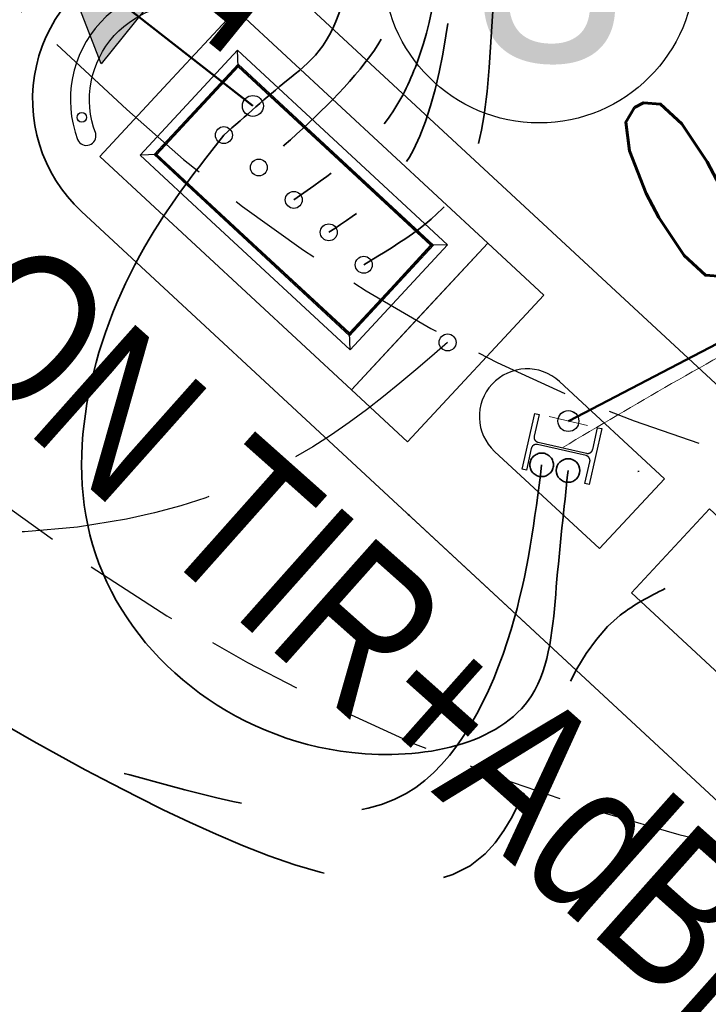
# Model space of a CAD drawing. Header units: metres. Extents: x 964 to 7125, y -212 to 9570.
# Tile 21 of 185: x 1662.36 to 1665.97, y 246.79 to 251.96. Entities that reach past the tile are written whole.
import ezdxf
from ezdxf.enums import TextEntityAlignment as Align

# ---------------------------------------------------------------- set-up
doc = ezdxf.new("R2010")
doc.units = ezdxf.units.M
for name, pattern in [('CENTER', [50.800000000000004, 31.75, -6.35, 6.35, -6.35]), ('CENTER2', [1.125, 0.75, -0.125, 0.125, -0.125]), ('CIĄGłA', [0]), ('DASHDOT', [1, 0.5, -0.25, 0, -0.25]), ('DASHED', [0.75, 0.5, -0.25]), ('DASHEDX2', [38.099999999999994, 25.4, -12.7]), ('HIDDEN', [0.375, 0.25, -0.125])]:
    doc.linetypes.add(name, pattern=pattern)
for name, color, linetype, lineweight in [('_IE', 240, 'Continuous', 9), ('_ON', 10, 'Continuous', 35), ('_Pb95', 94, 'Continuous', 35), ('_Pb98', 160, 'Continuous', 35), ('_U95', 30, 'Continuous', 35), ('_VRS', 210, 'Continuous', 35), ('AGP1_HATCH', 7, 'Continuous', 5), ('AGP1_koncepcja', 6, 'Continuous', 50), ('AGP1_OPISY', 7, 'Continuous', 13), ('AX1', 4, 'DASHDOT', 15), ('BK_Beton', 2, 'Continuous', 15), ('IS-KD-brudna', 96, 'Continuous', 50), ('IS-KD-brudna-studnie', 96, 'Continuous', 30), ('IS-KD-czysta', 92, 'Continuous', 50), ('IS-KD-czysta-studnie', 94, 'Continuous', 30), ('IS-KD-opis', 96, 'Continuous', 30), ('opisy', 1, 'Continuous', 20), ('WIATA KONSTRUKCJA', 230, 'Continuous', 20)]:
    doc.layers.add(name, color=color, linetype=linetype, lineweight=lineweight)
doc.layers.add('IS-viewport', color=254, linetype='Continuous', lineweight=0, plot=False)
for name, color, linetype in [('T_wiata', 251, 'Continuous'), ('ZP_strefy oddziaływania', 8, 'HIDDEN'), ('zz-odwodnienie', 5, 'Continuous')]:
    doc.layers.add(name, color=color, linetype=linetype)
doc.styles.add('ARIAL', font='arial.ttf')
doc.styles.add('IS-0.6', font='simplex.shx', dxfattribs={"width": 0.6})
doc.styles.get("Standard").update_dxf_attribs({"font": 'arial.ttf'})

# ---------------------------------------------------------------- blocks, each defined once
blk = doc.blocks.new('d_rzędna')
at = {"layer": 'zz-odwodnienie'}
blk.add_hatch(color=0, dxfattribs=at).paths.add_polyline_path([(0, 0), (0.3686594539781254, 0.6385369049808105), (-0.3686594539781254, 0.6385369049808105)])
at = {"layer": 'zz-odwodnienie', "color": 0}
for p, q in [((-0.3686594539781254, 0.6385369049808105), (0, 0)), ((0.3686594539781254, 0.6385369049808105), (-0.3686594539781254, 0.6385369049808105)), ((-0.3686594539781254, 0.6385369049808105), (0, 0)), ((0.3686594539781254, 0.6385369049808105), (-0.3686594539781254, 0.6385369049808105)), ((0, 0), (0.3686594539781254, 0.6385369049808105)), ((0, 0), (0.3686594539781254, 0.6385369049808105))]:
    blk.add_line(p, q, dxfattribs=at)
blk = doc.blocks.new('*U129')
at = {"color": 0, "linetype": 'Continuous', "lineweight": -2}
blk.add_lwpolyline([(-1.025632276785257, -0.1951369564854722), (0.748846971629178, 0.7274807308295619), (-0.253719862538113, 0.4879817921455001)], dxfattribs=at)
at = {"layer": 'IS-viewport'}
blk.add_line((-0.8872396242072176, -0.461308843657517), (0.8872396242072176, 0.461308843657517), dxfattribs=at)
at = {"color": 0, "linetype": 'Continuous', "lineweight": -2, "style": 'IS-0.6', "width": 0.6}
blk.add_attdef('OPIS-P', (1.192466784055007, 0.9581351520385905), '', height=0.9999999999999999, rotation=27.47159704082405, dxfattribs=at)
blk.add_attdef('OPIS-POD', text='', height=0.9999999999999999, rotation=27.47159704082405, dxfattribs=at).set_placement((0.1383926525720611, -0.2661718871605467), align=Align.TOP_CENTER)
blk.add_attdef('OPIS-L', text='', height=0.9999999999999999, rotation=27.47159704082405, dxfattribs=at).set_placement((-1.469252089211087, -0.4257913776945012), align=Align.RIGHT)

msp = doc.modelspace()

# ---------------------------------------------------------------- hatches: boundary and pattern name
at = {"layer": 'AGP1_HATCH', "transparency": 33554625}
h = msp.add_hatch(dxfattribs=at)
h.set_pattern_fill('GRASS', color=8, scale=0.02)
h.set_pattern_definition([(90, (-261.6057629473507, 0), (-0.3592102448, 0.3592102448), [0.09525, -0.6231704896]), (45, (-261.6057629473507, 0), (-0.3592102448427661, 0.3592102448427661), [0.09525, -0.41275]), (135, (-261.6057629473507, 0), (-0.3592102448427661, -0.3592102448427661), [0.09525, -0.41275])])
edge = h.paths.add_edge_path()
edge.add_line((1656.421609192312, 281.1750997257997), (1656.12732490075, 280.1037389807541))
edge.add_arc((1693.613011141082, 442.3996465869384), 166.5687194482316, 256.9943948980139, 258.1500133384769)
edge.add_line((1659.408129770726, 279.380738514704), (1659.687923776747, 279.3204852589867))
edge.add_line((1659.687923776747, 279.3204852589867), (1659.805812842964, 279.8679188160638))
edge.add_line((1659.805812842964, 279.8679188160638), (1661.428610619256, 279.5184515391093))
edge.add_line((1661.428610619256, 279.5184515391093), (1661.310721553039, 278.9710179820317))
edge.add_line((1661.310721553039, 278.9710179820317), (1671.858992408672, 276.6994623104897))
edge.add_line((1671.858992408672, 276.6994623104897), (1672.890124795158, 277.4314030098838))
edge.add_line((1672.890124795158, 277.4314030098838), (1656.421609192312, 281.1750997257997))
edge = h.paths.add_edge_path()
edge.add_line((1672.890124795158, 277.4314030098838), (1671.858992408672, 276.6994623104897))
edge.add_line((1671.858992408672, 276.6994623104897), (1700.067020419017, 270.6249021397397))
edge.add_arc((1697.571881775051, 261.9819229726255), 8.995932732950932, -9.899978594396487, 73.89711847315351, ccw=False)
edge.add_line((1706.433859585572, 260.4352636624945), (1699.674548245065, 230.8202579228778))
edge.add_line((1699.674548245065, 230.8202579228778), (1699.038714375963, 230.9653696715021))
edge.add_line((1699.038714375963, 230.9653696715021), (1697.659528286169, 224.9226379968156))
edge.add_line((1697.659528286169, 224.9226379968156), (1693.427565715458, 225.8885363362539))
edge.add_line((1693.427565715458, 225.8885363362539), (1694.802276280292, 231.9116583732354))
edge.add_line((1694.802276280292, 231.9116583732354), (1691.417076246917, 230.9890328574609))
edge.add_line((1691.417076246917, 230.9890328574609), (1687.619809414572, 231.8557167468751))
edge.add_line((1687.619809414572, 231.8557167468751), (1687.208875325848, 230.0552605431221))
edge.add_line((1687.208875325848, 230.0552605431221), (1682.488514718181, 231.1293036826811))
edge.add_line((1682.488514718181, 231.1293036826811), (1682.900170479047, 232.9329218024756))
edge.add_line((1682.900170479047, 232.9329218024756), (1676.827230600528, 234.319002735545))
edge.add_line((1676.827230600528, 234.319002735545), (1675.092447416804, 235.4907377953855))
edge.add_arc((1674.59275734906, 234.8031445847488), 0.8499850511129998, 53.99321822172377, 167.1431079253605)
edge.add_line((1673.764082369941, 234.992280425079), (1672.473484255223, 229.3376865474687))
edge.add_line((1672.473484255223, 229.3376865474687), (1668.330036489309, 230.2833823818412))
edge.add_line((1668.330036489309, 230.2833823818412), (1668.697188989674, 231.8920150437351))
edge.add_line((1668.697188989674, 231.8920150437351), (1649.540477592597, 236.2643211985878))
edge.add_line((1649.540477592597, 236.2643211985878), (1649.540154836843, 236.2643948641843))
edge.add_line((1649.540154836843, 236.2643948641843), (1649.974062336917, 238.1655061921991))
edge.add_line((1649.974062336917, 238.1655061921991), (1646.074028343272, 239.0556455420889))
edge.add_line((1646.074028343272, 239.0556455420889), (1646.786081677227, 242.1754179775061))
edge.add_line((1646.786081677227, 242.1754179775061), (1651.996839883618, 262.8037986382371))
edge.add_arc((1649.233634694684, 263.5017936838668), 2.849999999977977, 345.8234528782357, 357.692915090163)
edge.add_line((1652.081324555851, 263.3870659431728), (1652.175551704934, 265.7259047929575))
edge.add_line((1652.175551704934, 265.7259047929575), (1643.651609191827, 234.6850997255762))
edge.add_line((1643.651609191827, 234.6850997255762), (1698.061609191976, 222.3150997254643))
edge.add_line((1698.061609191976, 222.3150997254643), (1709.121609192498, 269.1950997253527))
edge.add_line((1709.121609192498, 269.1950997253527), (1672.890124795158, 277.4314030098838))

# ---------------------------------------------------------------- linework, layer by layer
at = {"color": 8, "extrusion": (2.193408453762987e-08, -1.127114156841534e-08, 0.9999999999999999)}
for p, q in [((1663.506631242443, 251.7998610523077, 3.670683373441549e-08), (1662.995321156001, 251.2484392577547, 4.170679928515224e-08)), ((1664.60800828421, 250.7786007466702, 1.038367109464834e-09), (1663.506631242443, 251.7998610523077, 3.670683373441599e-08)), ((1663.509985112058, 251.7110026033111, 3.563173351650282e-08), (1663.506631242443, 251.7998610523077, 3.670683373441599e-08)), ((1663.509404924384, 251.7263742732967, 3.581771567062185e-08), (1663.068807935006, 251.2512129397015, 4.01261966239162e-08)), ((1663.509751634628, 251.7171884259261, 3.570657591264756e-08), (1663.077993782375, 251.2515596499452, 3.99286212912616e-08)), ((1663.084179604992, 251.2517931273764, 3.979557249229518e-08), (1663.509985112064, 251.7110026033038, 3.563173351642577e-08)), ((1664.534521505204, 250.7758270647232, 2.618969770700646e-09), (1663.509404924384, 251.7263742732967, 3.58177156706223e-08)), ((1664.52533565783, 250.7754803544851, 2.81654510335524e-09), (1663.509751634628, 251.7171884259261, 3.570657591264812e-08)), ((1664.519149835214, 250.7752468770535, 2.949593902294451e-09), (1663.509985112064, 251.7110026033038, 3.563173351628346e-08)), ((1663.084179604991, 251.2517931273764, 3.979557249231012e-08), (1662.995321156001, 251.2484392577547, 4.170679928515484e-08)), ((1663.36802988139, 250.9028422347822, 2.963650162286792e-08), (1662.995321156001, 251.2484392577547, 4.170679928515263e-08)), ((1664.093924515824, 250.3006657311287, 6.927450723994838e-09), (1663.068807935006, 251.2512129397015, 4.012619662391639e-08)), ((1664.093577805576, 250.3098515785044, 7.038590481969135e-09), (1663.077993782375, 251.2515596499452, 3.99286212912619e-08)), ((1663.084179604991, 251.2517931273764, 3.979557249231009e-08), (1663.588761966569, 250.7839152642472, 2.345450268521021e-08)), ((1664.096698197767, 250.2271789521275, 6.038332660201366e-09), (1663.36802988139, 250.9028422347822, 2.963650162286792e-08)), ((1664.093344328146, 250.3160374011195, 7.113432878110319e-09), (1663.588761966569, 250.7839152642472, 2.345450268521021e-08)), ((1664.52533565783, 250.7754803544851, 2.816545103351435e-09), (1664.093577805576, 250.3098515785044, 7.038590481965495e-09)), ((1664.534521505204, 250.7758270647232, 2.618969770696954e-09), (1664.093924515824, 250.3006657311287, 6.927450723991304e-09)), ((1664.60800828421, 250.7786007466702, 1.038367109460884e-09), (1664.096698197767, 250.2271789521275, 6.038332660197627e-09)), ((1664.519149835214, 250.7752468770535, 2.949593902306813e-09), (1664.306247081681, 250.5456421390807, 5.031513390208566e-09)), ((1664.60800828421, 250.7786007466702, 1.038367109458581e-09), (1664.519149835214, 250.7752468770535, 2.949593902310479e-09)), ((1664.093344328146, 250.3160374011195, 7.113432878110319e-09), (1664.306247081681, 250.5456421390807, 5.031513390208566e-09)), ((1664.096698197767, 250.2271789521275, 6.0383326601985e-09), (1664.093344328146, 250.3160374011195, 7.113432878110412e-09))]:
    msp.add_line(p, q, dxfattribs=at)
at = {"color": 8, "extrusion": (2.193408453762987e-08, -1.127114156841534e-08, 0.9999999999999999), "elevation": 3.368613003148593e-05}
for points in [[(1663.141718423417, 251.6254602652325), (1663.498683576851, 252.0104289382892), (1664.818576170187, 250.7865484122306), (1664.461611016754, 250.4015797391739)], [(1663.141718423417, 251.6254602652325), (1662.784753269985, 251.2404915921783), (1664.104645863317, 250.0166110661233), (1664.461611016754, 250.4015797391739)]]:
    msp.add_lwpolyline(points, dxfattribs=at)
at = {"color": 8, "extrusion": (2.193408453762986e-08, -1.127114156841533e-08, 0.9999999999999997), "elevation": 3.368613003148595e-05}
msp.add_lwpolyline([(1664.818576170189, 250.7865484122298), (1664.104645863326, 250.0166110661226), (1664.397955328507, 249.7446376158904), (1665.111885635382, 250.5145749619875), (1664.818576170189, 250.7865484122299)], dxfattribs=at)
at = {"color": 8, "extrusion": (2.193408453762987e-08, -1.127114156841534e-08, 0.9999999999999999)}
for centre in [(1663.435027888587, 251.3534868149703, 3.368613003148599e-05), (1663.618346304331, 251.1835034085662, 3.368613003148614e-05), (1663.801664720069, 251.0135200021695, 3.368613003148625e-05), (1663.984983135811, 250.8435365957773, 3.368613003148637e-05), (1664.168301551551, 250.6735531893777, 3.368613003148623e-05)]:
    msp.add_circle(centre, 0.04444999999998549, dxfattribs=at)
at = {"color": 8, "extrusion": (2.193408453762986e-08, -1.127114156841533e-08, 0.9999999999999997)}
msp.add_circle((1664.608265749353, 250.26559301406, 3.368613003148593e-05), 0.04444999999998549, dxfattribs=at)
at = {"color": 8, "lineweight": 25}
msp.add_circle((1665.241330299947, 249.8533883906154), 0.05500000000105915, dxfattribs=at)
at = {"layer": '_IE', "color": 8}
for points in [[(1647.482579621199, 247.4740591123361), (1659.770661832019, 252.0491178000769), (1666.638751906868, 252.862462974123), (1678.156671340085, 252.6857835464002)], [(1648.115397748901, 240.5816660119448), (1648.732326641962, 243.4238820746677), (1662.081287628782, 252.237999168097), (1664.448506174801, 252.5714102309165), (1678.138012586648, 252.6040333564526)], [(1665.209342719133, 249.7132384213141), (1666.36380209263, 250.3671883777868), (1674.720968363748, 252.2144672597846), (1678.127333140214, 252.5572431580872)]]:
    msp.add_spline(points, degree=3, dxfattribs=at)
at = {"layer": '_ON', "color": 8, "linetype": 'CENTER2'}
msp.add_open_spline([(1661.358849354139, 262.953268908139, 8.674231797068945e-07), (1661.784347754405, 262.8203894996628, 4.806938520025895e-07), (1662.805703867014, 262.5014289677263, -4.476019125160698e-07), (1664.035621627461, 261.7862099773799, 8.450741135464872e-07), (1664.600447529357, 259.0931702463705, -7.62614309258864e-07), (1667.06417460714, 255.0982513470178, 1.966185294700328e-07), (1670.569854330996, 251.6747546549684, -2.765617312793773e-08), (1669.727773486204, 248.6865064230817, 2.302478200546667e-09), (1668.923554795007, 247.4380390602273), (1668.539593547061, 247.0260175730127), (1668.421139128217, 246.8989063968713)], degree=3, knots=[0, 0, 0, 0, 1.319171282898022, 3.166506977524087, 5.396118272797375, 11.67373970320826, 16.08845470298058, 18.87874704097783, 20.04456984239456, 20.56469530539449, 20.56469530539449, 20.56469530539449, 20.56469530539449], dxfattribs=at)
at = {"layer": '_ON', "color": 8}
for points, knots in [([(1661.322644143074, 262.7601915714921, 8.674231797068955e-07), (1661.595386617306, 262.6633853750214, 5.176300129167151e-07), (1662.295749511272, 262.4148011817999, -3.805878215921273e-07), (1663.989991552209, 261.6524438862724, 1.550472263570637e-07), (1663.442965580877, 259.8301146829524, -6.612897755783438e-08), (1664.4085667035, 256.9691204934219, 1.957534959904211e-08), (1666.302226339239, 254.5546354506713, -5.918450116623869e-09), (1667.814848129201, 252.5293507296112, 1.498525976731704e-09), (1667.915742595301, 250.0155281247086), (1667.121711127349, 248.8703937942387), (1666.826398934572, 248.5264273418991), (1666.755427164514, 248.443762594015)], [0, 0, 0, 0, 1.017628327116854, 2.613121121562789, 4.641163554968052, 7.478472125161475, 10.25098203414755, 13.35204482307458, 16.0933683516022, 17.12780286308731, 17.45505395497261, 17.45505395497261, 17.45505395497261, 17.45505395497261]), ([(1661.465366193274, 262.5310356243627, 8.679114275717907e-07), (1661.809072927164, 262.3921595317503, 5.179772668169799e-07), (1662.691661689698, 262.0355459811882, -3.806026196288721e-07), (1663.799284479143, 261.1968578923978, 1.581788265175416e-07), (1663.283255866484, 260.0418045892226, -7.192145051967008e-08), (1664.220179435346, 256.9934804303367, 2.045392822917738e-08), (1665.867668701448, 254.7769813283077, -5.262258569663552e-09), (1667.608589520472, 252.5691277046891, 1.369426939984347e-09), (1667.71859189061, 250.1535782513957), (1666.938245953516, 249.0406154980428), (1666.643065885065, 248.6964718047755), (1666.572125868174, 248.613764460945)], [0, 0, 0, 0, 1.017628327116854, 2.613121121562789, 4.680725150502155, 7.723629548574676, 10.53563479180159, 13.32145408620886, 15.9689777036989, 17.00341221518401, 17.33066330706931, 17.33066330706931, 17.33066330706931, 17.33066330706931])]:
    msp.add_open_spline(points, degree=3, knots=knots, dxfattribs=at)
at = {"layer": '_ON', "color": 8, "linetype": 'DASHEDX2', "ltscale": 0.03}
msp.add_open_spline([(1661.016905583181, 262.2878742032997, 8.674231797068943e-07), (1661.396042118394, 261.942383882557, 5.209718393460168e-07), (1662.419350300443, 261.0098884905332, -4.141173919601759e-07), (1663.361066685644, 260.2019374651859, 2.351541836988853e-07), (1663.052298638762, 259.5452033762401, -5.317965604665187e-08), (1664.145802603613, 256.1299745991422, 1.73166770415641e-08), (1664.608889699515, 253.6376848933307, -4.495414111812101e-09), (1664.710662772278, 253.2124104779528, 3.566097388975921e-09), (1664.590472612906, 251.2368926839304, -7.186755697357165e-09), (1664.150869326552, 250.9513045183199, 9.23785648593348e-09), (1663.984983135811, 250.8435365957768, 1.543575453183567e-08)], degree=3, knots=[0, 0, 0, 0, 1.06528904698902, 2.875267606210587, 5.881555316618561, 8.068674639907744, 10.91533949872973, 12.35576715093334, 13.38755452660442, 14.01286905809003, 14.01286905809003, 14.01286905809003, 14.01286905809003], dxfattribs=at)
at = {"layer": '_Pb95', "color": 8, "linetype": 'CENTER', "ltscale": 0.03}
msp.add_open_spline([(1658.239054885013, 263.6652396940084, 8.674231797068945e-07), (1658.633810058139, 263.523123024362, 5.11882177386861e-07), (1659.563637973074, 263.1883736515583, -3.255785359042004e-07), (1659.631254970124, 263.3189249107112, 7.484222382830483e-08), (1661.490352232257, 260.7788906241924, -1.133248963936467e-07), (1659.455269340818, 264.0419800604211, 1.93127992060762e-08), (1666.85196110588, 255.05648731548, -2.826969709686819e-09), (1667.450672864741, 254.2280977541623), (1668.824184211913, 252.8474815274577), (1669.613677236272, 251.4398061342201), (1669.493333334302, 249.6787121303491), (1668.893441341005, 248.4326641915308), (1668.41724197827, 247.6355703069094), (1668.153505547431, 247.3471441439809), (1668.054536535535, 247.2389101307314)], degree=3, knots=[0, 0, 0, 0, 0.8344376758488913, 1.965480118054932, 2.939565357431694, 9.339221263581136, 12.05415992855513, 14.39969932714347, 15.80132992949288, 17.38410520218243, 19.19242978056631, 20.79328327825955, 21.52445019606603, 21.96363209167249, 21.96363209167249, 21.96363209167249, 21.96363209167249], dxfattribs=at)
at = {"layer": '_Pb95', "color": 8, "linetype": 'DASHEDX2', "ltscale": 0.03}
msp.add_open_spline([(1657.897111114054, 262.9998449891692, 8.674231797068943e-07), (1658.213707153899, 262.9166242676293, 5.1863197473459e-07), (1659.050500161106, 262.6966641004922, -4.032558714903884e-07), (1659.394018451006, 262.2297961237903, 1.240024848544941e-07), (1660.413967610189, 260.659109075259, -5.462972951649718e-08), (1661.162731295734, 259.8666454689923, 1.654246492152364e-08), (1662.09141406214, 259.044712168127, -2.575530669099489e-09), (1663.406415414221, 257.8897073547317), (1663.979285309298, 254.7582878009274), (1664.106003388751, 254.2175012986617, -1.138843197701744e-09), (1664.505403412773, 252.2162012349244, 1.881028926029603e-09), (1664.145219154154, 251.6437122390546, -7.047926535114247e-09), (1663.795782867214, 251.3384893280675, 1.573878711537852e-08), (1663.618346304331, 251.1835034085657, 2.730941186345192e-08)], degree=3, knots=[0, 0, 0, 0, 0.929581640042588, 2.456971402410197, 3.946561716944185, 6.294891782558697, 8.516908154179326, 9.931080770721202, 11.33032813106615, 12.79893951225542, 13.50065133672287, 14.18116408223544, 14.88318754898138, 14.88318754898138, 14.88318754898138, 14.88318754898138], dxfattribs=at)
at = {"layer": '_Pb98', "color": 8, "linetype": 'CENTER', "ltscale": 0.03}
msp.add_open_spline([(1659.670350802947, 269.9060161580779, 8.674231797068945e-07), (1659.943845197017, 269.8495780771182, 4.756764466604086e-07), (1660.346839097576, 269.7664165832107, -1.015622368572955e-07), (1661.799796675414, 269.3610997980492, 1.406448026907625e-07), (1661.046936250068, 266.708154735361, -2.009679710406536e-07), (1663.19907595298, 266.4767971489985, 3.652092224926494e-08), (1664.04810218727, 263.2418153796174, -6.263396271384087e-09), (1663.791319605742, 260.9850597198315, 2.068260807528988e-09), (1664.144816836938, 258.4685512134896), (1665.802191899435, 256.1145848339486), (1667.260038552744, 254.1561440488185), (1668.833911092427, 252.6207597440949), (1669.448213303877, 250.8928455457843), (1669.086628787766, 249.3369654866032), (1668.444157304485, 248.2324382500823), (1668.080265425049, 247.7093749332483), (1667.871235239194, 247.4089119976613)], degree=3, knots=[0, 0, 0, 0, 0.4894044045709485, 0.721137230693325, 2.157698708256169, 6.644342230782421, 8.915389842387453, 11.00770687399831, 13.61398594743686, 16.25206848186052, 19.51540344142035, 20.96438608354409, 22.79925369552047, 24.72228550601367, 25.53528298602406, 26.63265581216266, 26.63265581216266, 26.63265581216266, 26.63265581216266], dxfattribs=at)
at = {"layer": '_Pb98', "color": 8, "linetype": 'DASHEDX2', "ltscale": 0.03}
msp.add_open_spline([(1659.327889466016, 269.2408876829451, 8.674231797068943e-07), (1659.741330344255, 269.1058174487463, 1.111226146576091e-06), (1660.535679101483, 268.8463054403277, 1.579647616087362e-06), (1661.148915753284, 268.5145451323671, -1.613700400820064e-06), (1661.26281278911, 266.28667689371, 3.559177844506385e-07), (1659.957603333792, 263.7832269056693, -1.173281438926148e-07), (1660.908833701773, 260.7918466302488, 5.379679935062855e-08), (1662.763456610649, 260.218650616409, -6.428005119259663e-09), (1663.732985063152, 256.7774982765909, 1.501178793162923e-09), (1663.883166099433, 256.4470773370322), (1664.617491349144, 252.5347140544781), (1664.538208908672, 251.9053337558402, 1.653007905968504e-09), (1664.273680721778, 251.3424942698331, -2.678778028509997e-09), (1663.988444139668, 251.1436969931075, 1.185532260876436e-08), (1663.801664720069, 251.0135200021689, 2.137258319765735e-08)], degree=3, knots=[0, 0, 0, 0, 1.005390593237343, 1.93166861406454, 5.141076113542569, 7.132906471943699, 10.08111101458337, 14.21055247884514, 16.00401103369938, 18.40891233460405, 19.22747124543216, 20.18707902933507, 20.53167412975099, 21.18539267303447, 21.18539267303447, 21.18539267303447, 21.18539267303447], dxfattribs=at)
at = {"layer": '_U95', "color": 8, "linetype": 'CENTER', "ltscale": 0.1}
msp.add_circle((1665.101223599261, 249.6233841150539), 0.06177761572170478, dxfattribs=at)
at = {"layer": '_U95', "color": 8, "linetype": 'CENTER', "ltscale": 0.03}
msp.add_open_spline([(1662.789625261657, 269.1917700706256, 8.674231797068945e-07), (1662.988526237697, 269.1478378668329, 8.987051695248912e-07), (1663.549312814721, 269.023974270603, 9.869024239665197e-07), (1665.021628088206, 268.1287441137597, -2.124707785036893e-06), (1665.155621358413, 265.1823789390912, 5.347978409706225e-07), (1663.786477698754, 261.8911167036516, -6.610054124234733e-08), (1664.432902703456, 259.0040524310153, 2.71577497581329e-08), (1665.823138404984, 256.5278884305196, -7.410267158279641e-09), (1667.743216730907, 254.2371304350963, 1.554263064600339e-09), (1669.472552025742, 252.4449573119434), (1670.092764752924, 250.1152760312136), (1669.262557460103, 248.5263083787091), (1668.701809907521, 247.4354707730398), (1668.345865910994, 247.1542561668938), (1668.237837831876, 247.0689082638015)], degree=3, knots=[0, 0, 0, 0, 0.4863762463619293, 1.371301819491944, 6.448662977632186, 9.583229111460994, 11.56830546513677, 15.07680860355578, 18.02100957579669, 20.53707965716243, 22.48121012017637, 24.75417245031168, 25.69494453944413, 26.10488111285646, 26.10488111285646, 26.10488111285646, 26.10488111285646], dxfattribs=at)
at = {"layer": '_U95', "color": 8, "linetype": 'DASHEDX2', "ltscale": 0.03}
msp.add_open_spline([(1662.447163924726, 268.5266415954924, 8.674231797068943e-07), (1662.799515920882, 268.6175052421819, 4.943227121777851e-07), (1663.412321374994, 268.7755339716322, -1.545681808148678e-07), (1665.604578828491, 266.8033116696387, 5.147891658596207e-07), (1662.449170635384, 261.831897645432, -1.440687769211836e-07), (1663.98495635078, 257.0876794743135, 2.01928437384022e-08), (1664.880578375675, 253.9533975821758, -3.392846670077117e-09), (1664.868613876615, 252.0666749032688, 1.921781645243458e-09), (1664.762138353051, 251.0303207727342, -2.400933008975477e-09), (1664.36830685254, 250.7937131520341, 5.491032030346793e-09), (1664.168301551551, 250.6735531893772, 9.498925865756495e-09)], degree=3, knots=[0, 0, 0, 0, 0.9085237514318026, 1.580091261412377, 9.361206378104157, 14.3376446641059, 17.54498890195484, 19.19267287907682, 19.8271145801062, 20.48178202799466, 20.48178202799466, 20.48178202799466, 20.48178202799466], dxfattribs=at)
at = {"layer": '_U95', "color": 8, "linetype": 'CENTER', "ltscale": 0.1}
for points in [[(1660.027095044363, 258.7405088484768), (1659.632863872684, 258.8373375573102), (1659.131501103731, 258.6495971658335), (1658.631980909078, 257.2949945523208), (1658.530383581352, 255.6661973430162), (1658.465826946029, 252.5579907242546), (1660.336911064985, 249.2052789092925), (1663.146362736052, 247.9406496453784), (1664.391303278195, 247.8991516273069), (1664.941152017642, 248.7602355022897), (1665.101223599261, 249.6233841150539)], [(1660.358840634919, 258.6744323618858), (1660.632274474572, 258.5399350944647), (1660.519874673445, 255.7838910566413), (1660.300341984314, 252.3702997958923), (1661.120508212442, 249.2671777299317), (1662.848711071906, 247.9498130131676), (1664.805873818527, 247.5833959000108), (1665.512952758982, 248.8343059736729), (1665.748593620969, 248.9744281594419)]]:
    msp.add_spline(points, degree=3, dxfattribs=at)
at = {"layer": '_VRS', "color": 8, "ltscale": 0.01}
msp.add_circle((1665.239898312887, 249.5936415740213), 0.06177761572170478, dxfattribs=at)
for points, knots in [([(1657.872232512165, 263.7482784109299, 8.674231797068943e-07), (1657.652313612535, 263.8074060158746, 5.271128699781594e-07), (1657.01383828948, 263.9790670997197, -4.608865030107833e-07), (1656.255843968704, 263.006121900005, 4.749080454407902e-07), (1658.934590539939, 260.8248312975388, 7.540496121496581e-07), (1661.821370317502, 259.0846014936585, -3.863930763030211e-06), (1662.423094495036, 258.2474515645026, 9.875984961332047e-06), (1663.003063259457, 258.2051785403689, -1.680298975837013e-05), (1664.201842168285, 253.3620684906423, 1.88952188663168e-06), (1664.106417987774, 251.8909045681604, -4.664551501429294e-07), (1663.795653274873, 251.6742048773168, 8.411288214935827e-08), (1663.548089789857, 251.4540371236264, 4.919375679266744e-08), (1663.435027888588, 251.3534868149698, 3.324624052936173e-08)], [0, 0, 0, 0, 0.5669948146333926, 1.646116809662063, 5.104747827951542, 9.152049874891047, 12.42013225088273, 14.60601219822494, 15.22061639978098, 15.76742765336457, 16.30184798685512, 16.75108120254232, 16.75108120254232, 16.75108120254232, 16.75108120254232]), ([(1663.435027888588, 251.3534868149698, 3.324624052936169e-08), (1663.299294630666, 251.1811353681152, 2.044067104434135e-08), (1662.815639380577, 250.5669993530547, -2.518912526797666e-08), (1662.41713061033, 249.0485256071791, 9.376505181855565e-09), (1663.777203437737, 247.9323665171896, -1.410349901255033e-09), (1665.122538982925, 248.2023900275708), (1665.175567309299, 249.0058103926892), (1665.218133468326, 249.3947630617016), (1665.239898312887, 249.5936415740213)], [0, 0, 0, 0, 0.6570429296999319, 2.341226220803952, 4.042386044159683, 5.029771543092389, 5.615893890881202, 6.229165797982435, 6.229165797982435, 6.229165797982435, 6.229165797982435])]:
    msp.add_open_spline(points, degree=3, knots=knots, dxfattribs=at)
at = {"layer": '_VRS', "color": 8, "linetype": 'CENTER', "ltscale": 0.03}
msp.add_open_spline([(1658.299977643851, 263.1737031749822, 8.674231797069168e-07), (1658.593189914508, 263.0620427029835, 5.208758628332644e-07), (1659.474248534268, 262.7265198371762, -5.204465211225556e-07), (1660.628740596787, 261.3935565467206, 1.816476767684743e-06), (1662.346973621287, 258.7496519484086, -1.360625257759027e-06), (1666.030969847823, 255.6008406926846, 1.45525845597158e-07), (1668.499175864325, 252.5770190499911, -1.384240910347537e-08), (1669.102675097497, 250.2435949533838, 5.450896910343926e-09), (1668.57071616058, 248.4817457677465), (1667.850559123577, 247.6559490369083), (1667.740700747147, 247.5299755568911)], degree=3, knots=[0, 0, 0, 0, 0.5824043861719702, 1.750037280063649, 5.728875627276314, 13.04300488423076, 15.56950423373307, 17.30711425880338, 20.09375422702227, 20.59537050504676, 20.59537050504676, 20.59537050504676, 20.59537050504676], dxfattribs=at)
at = {"layer": 'AGP1_koncepcja', "color": 8, "linetype": 'DASHED', "lineweight": 30, "ltscale": 2}
msp.add_open_spline([(1664.608265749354, 250.2655930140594, -4.74946293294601e-09), (1664.166813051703, 249.8819536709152, -2.832657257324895e-09), (1662.998527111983, 248.8666683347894, 2.24008809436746e-09), (1658.025005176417, 249.6122911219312), (1659.039205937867, 259.5961969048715), (1659.863048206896, 259.4376046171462), (1660.330296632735, 259.3476577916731)], degree=3, knots=[0, 0, 0, 0, 0.7948507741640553, 2.103539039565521, 2.840654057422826, 3.80650312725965, 3.80650312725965, 3.80650312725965, 3.80650312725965], dxfattribs=at)
at = {"layer": 'AGP1_OPISY', "color": 8, "linetype": 'Continuous', "lineweight": 30}
msp.add_circle((1665.088198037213, 252.2341250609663), 0.8166577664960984, dxfattribs=at)
at = {"layer": 'AX1', "color": 8}
msp.add_line((1665.14071780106, 249.8763543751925), (1665.341942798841, 249.8304224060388), dxfattribs=at)
at = {"layer": 'BK_Beton', "color": 8, "lineweight": 5}
msp.add_lwpolyline([(1666.930399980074, 247.6907090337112), (1665.572164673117, 248.9526570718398), (1665.98056209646, 249.3922154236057), (1667.338797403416, 248.130267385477), (1666.930399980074, 247.6907090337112)], dxfattribs=at)
at = {"layer": 'IS-KD-brudna', "color": 8}
msp.add_line((1663.587104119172, 251.5065133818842), (1658.312977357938, 255.6376203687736), dxfattribs=at)
at = {"layer": 'IS-KD-brudna-studnie', "color": 8}
msp.add_circle((1663.587104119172, 251.5065133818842), 0.055, dxfattribs=at)
at = {"layer": 'IS-KD-czysta', "color": 8, "ltscale": 2}
msp.add_line((1671.537276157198, 253.1268825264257), (1665.241329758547, 249.8533860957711), dxfattribs=at)
at = {"layer": 'IS-KD-czysta-studnie', "color": 8}
msp.add_circle((1665.241329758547, 249.8533860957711), 0.05500000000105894, dxfattribs=at)
at = {"layer": 'T_wiata', "color": 8}
for q in [(1665.605415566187, 249.5875542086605), (1665.605952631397, 249.5879960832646)]:
    msp.add_line((1665.611792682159, 249.5887239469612), q, dxfattribs=at)
at = {"layer": 'T_wiata', "color": 8, "lineweight": 35}
for points in [[(1668.638805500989, 247.613809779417, 0.0142281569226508), (1668.60632996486, 247.6457079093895), (1663.775912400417, 252.1265609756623, 1), (1662.687900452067, 250.9534326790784), (1667.518199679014, 246.472689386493, 0.9998992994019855)], [(1668.638805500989, 247.613809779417, 0.0142281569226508), (1668.60632996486, 247.6457079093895), (1663.775912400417, 252.1265609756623, 1), (1662.687900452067, 250.9534326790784), (1667.518199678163, 246.4726893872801, 0.9998992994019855)], [(1668.80148540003, 247.4628721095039, -0.9999999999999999), (1667.713236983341, 246.2899631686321), (1664.41443058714, 249.3506618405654, -0.01162791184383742), (1664.387753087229, 249.3765938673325)]]:
    msp.add_lwpolyline(points, format="xyb", dxfattribs=at)
at = {"layer": 'T_wiata', "color": 8}
msp.add_lwpolyline([(1663.361618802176, 252.021978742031, 1.089638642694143), (1663.391172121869, 252.1175630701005), (1663.391172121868, 252.1175630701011, 0.6128275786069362), (1662.668192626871, 251.3298122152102), (1662.66819262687, 251.329812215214, 0.9177354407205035), (1662.762890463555, 251.3620935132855), (1662.762890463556, 251.362093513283, -0.6128275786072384)], format="xyb", close=True, dxfattribs=at)
at = {"layer": 'T_wiata', "color": 8, "flags": 128}
msp.add_lwpolyline([(1665.194796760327, 250.0604927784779, 0.9999999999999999), (1664.85479296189, 249.6938902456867), (1665.404696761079, 249.1838845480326), (1665.744700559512, 249.5504870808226)], format="xyb", close=True, dxfattribs=at)
at = {"layer": 'T_wiata', "color": 8}
msp.add_circle((1662.69020655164, 251.446633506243), 0.02499999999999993, dxfattribs=at)
msp.add_arc((1663.230352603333, 251.5395171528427), 0.4999999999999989, 198.8193807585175, 198.8666456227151, dxfattribs=at)
at = {"layer": 'WIATA KONSTRUKCJA', "color": 8, "linetype": 'ByBlock', "lineweight": -2}
msp.add_lwpolyline([(1665.383661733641, 249.6680671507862), (1665.350061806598, 249.5208528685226), (1665.328125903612, 249.5258594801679), (1665.354104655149, 249.6396824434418), (1665.354205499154, 249.6401427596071), (1665.354298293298, 249.6406047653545), (1665.354383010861, 249.6410683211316), (1665.354459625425, 249.6415332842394), (1665.354528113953, 249.641999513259), (1665.354588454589, 249.6424668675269), (1665.354640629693, 249.6429352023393), (1665.354684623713, 249.643404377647), (1665.354720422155, 249.6438742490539), (1665.354748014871, 249.644344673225), (1665.354767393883, 249.6448155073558), (1665.354778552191, 249.6452866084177), (1665.354781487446, 249.645757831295), (1665.354776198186, 249.646229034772), (1665.354762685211, 249.6467000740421), (1665.354740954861, 249.6471708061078), (1665.35471101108, 249.6476410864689), (1665.354672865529, 249.6481107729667), (1665.354626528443, 249.6485797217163), (1665.354572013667, 249.6490477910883), (1665.354509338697, 249.649514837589), (1665.354438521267, 249.6499807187), (1665.354359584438, 249.6504452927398), (1665.354272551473, 249.6509084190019), (1665.354177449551, 249.6513699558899), (1665.354074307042, 249.651829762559), (1665.35396315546, 249.6522876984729), (1665.353844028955, 249.6527436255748), (1665.353716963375, 249.653197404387), (1665.353581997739, 249.6536488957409), (1665.353439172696, 249.6540979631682), (1665.3532885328, 249.6545444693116), (1665.35313012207, 249.6549882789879), (1665.35296399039, 249.6554292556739), (1665.352790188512, 249.6558672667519), (1665.352608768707, 249.6563021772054), (1665.35241978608, 249.656733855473), (1665.352223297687, 249.6571621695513), (1665.352019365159, 249.6575869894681), (1665.351808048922, 249.6580081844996), (1665.351589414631, 249.6584256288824), (1665.351363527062, 249.6588391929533), (1665.351130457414, 249.65924875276), (1665.350890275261, 249.6596541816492), (1665.350643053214, 249.6600553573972), (1665.350388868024, 249.6604521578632), (1665.350127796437, 249.6608444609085), (1665.349859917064, 249.6612321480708), (1665.349585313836, 249.6616151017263), (1665.349304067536, 249.6619932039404), (1665.349016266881, 249.6623663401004), (1665.348721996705, 249.6627343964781), (1665.348421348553, 249.6630972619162), (1665.348114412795, 249.6634548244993), (1665.347801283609, 249.6638069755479), (1665.347482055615, 249.6641536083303), (1665.347156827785, 249.664494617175), (1665.346825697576, 249.6648298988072), (1665.346488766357, 249.665159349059), (1665.346146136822, 249.6654828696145), (1665.345797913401, 249.6658003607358), (1665.345444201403, 249.6661117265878), (1665.34508510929, 249.6664168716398), (1665.34472074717, 249.6667157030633), (1665.344351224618, 249.6670081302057), (1665.343976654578, 249.6672940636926), (1665.343597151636, 249.6675734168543), (1665.343212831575, 249.6678461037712), (1665.342823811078, 249.6681120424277), (1665.342430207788, 249.6683711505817), (1665.342032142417, 249.6686233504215), (1665.341629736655, 249.6688685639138), (1665.341223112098, 249.669106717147), (1665.340812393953, 249.6693377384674), (1665.340397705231, 249.6695615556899), (1665.339979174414, 249.6697781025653), (1665.339556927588, 249.6699873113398), (1665.339131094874, 249.6701891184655), (1665.338701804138, 249.670383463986), (1665.338269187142, 249.6705702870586), (1665.337833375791, 249.6707495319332), (1665.337394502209, 249.6709211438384), (1665.336952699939, 249.671085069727), (1665.336508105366, 249.6712412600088), (1665.336060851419, 249.6713896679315), (1665.335611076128, 249.671530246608), (1665.335158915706, 249.6716629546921), (1665.334704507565, 249.6717877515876), (1665.334247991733, 249.6719045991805), (1665.333789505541, 249.6720134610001), (1665.079333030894, 249.7300901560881), (1665.078872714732, 249.7301910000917), (1665.078410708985, 249.7302837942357), (1665.077947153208, 249.7303685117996), (1665.0774821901, 249.7304451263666), (1665.077015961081, 249.7305136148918), (1665.076548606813, 249.7305739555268), (1665.076080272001, 249.730626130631), (1665.075611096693, 249.7306701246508), (1665.075141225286, 249.7307059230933), (1665.074670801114, 249.730733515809), (1665.07419996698, 249.7307528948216), (1665.073728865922, 249.7307640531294), (1665.073257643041, 249.7307669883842), (1665.072786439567, 249.7307616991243), (1665.072315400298, 249.7307481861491), (1665.071844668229, 249.7307264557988), (1665.071374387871, 249.7306965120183), (1665.070904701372, 249.7306583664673), (1665.070435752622, 249.7306120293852), (1665.069967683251, 249.7305575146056), (1665.06950063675, 249.7304948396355), (1665.069034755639, 249.7304240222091), (1665.068570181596, 249.7303450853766), (1665.068107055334, 249.7302580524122), (1665.067645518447, 249.7301629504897), (1665.067185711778, 249.7300598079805), (1665.066727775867, 249.729948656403), (1665.066271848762, 249.729829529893), (1665.065818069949, 249.7297024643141), (1665.065366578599, 249.7295674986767), (1665.064917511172, 249.7294246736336), (1665.064471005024, 249.7292740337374), (1665.064027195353, 249.7291156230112), (1665.063586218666, 249.7289494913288), (1665.063148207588, 249.7287756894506), (1665.062713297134, 249.7285942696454), (1665.062281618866, 249.728405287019), (1665.061853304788, 249.7282087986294), (1665.061428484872, 249.7280048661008), (1665.061007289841, 249.7277935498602), (1665.060589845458, 249.7275749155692), (1665.060176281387, 249.7273490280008), (1665.059766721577, 249.7271159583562), (1665.059361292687, 249.7268757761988), (1665.058960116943, 249.7266285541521), (1665.058563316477, 249.7263743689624), (1665.058171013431, 249.7261132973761), (1665.057783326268, 249.7258454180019), (1665.05740037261, 249.7255708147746), (1665.057022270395, 249.7252895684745), (1665.05664913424, 249.7250017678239), (1665.056281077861, 249.7247074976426), (1665.05591821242, 249.7244068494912), (1665.055560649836, 249.7240999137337), (1665.055208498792, 249.7237867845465), (1665.054861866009, 249.7234675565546), (1665.054520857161, 249.7231423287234), (1665.054185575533, 249.7228111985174), (1665.053856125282, 249.7224742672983), (1665.053532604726, 249.7221316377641), (1665.0532151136, 249.7217834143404), (1665.052903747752, 249.721429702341), (1665.052598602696, 249.7210706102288), (1665.052299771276, 249.7207062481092), (1665.052007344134, 249.7203367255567), (1665.051721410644, 249.7199621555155), (1665.051442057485, 249.7195826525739), (1665.051169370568, 249.7191983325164), (1665.050903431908, 249.7188093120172), (1665.050644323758, 249.7184157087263), (1665.050392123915, 249.7180176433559), (1665.050146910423, 249.7176152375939), (1665.049908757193, 249.7172086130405), (1665.049677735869, 249.7167978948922), (1665.049453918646, 249.7163832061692), (1665.049237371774, 249.7159646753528), (1665.049028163, 249.7155424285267), (1665.048826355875, 249.7151165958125), (1665.048632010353, 249.7146873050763), (1665.048445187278, 249.7142546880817), (1665.048265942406, 249.7138188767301), (1665.048094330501, 249.7133800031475), (1665.047930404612, 249.7129382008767), (1665.047774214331, 249.7124936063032), (1665.047625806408, 249.7120463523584), (1665.047485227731, 249.711596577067), (1665.047352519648, 249.7111444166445), (1665.047227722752, 249.7106900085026), (1665.047110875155, 249.7102334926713), (1665.047002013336, 249.7097750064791), (1665.021023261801, 249.5959520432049), (1664.999087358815, 249.6009586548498), (1665.065842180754, 249.8934373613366), (1665.087778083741, 249.888430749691), (1665.061799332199, 249.774607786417), (1665.0616984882, 249.7741474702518), (1665.061605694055, 249.7736854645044), (1665.061520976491, 249.7732219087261), (1665.061444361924, 249.7727569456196), (1665.061375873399, 249.7722907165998), (1665.061315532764, 249.7718233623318), (1665.061263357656, 249.7713550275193), (1665.06121936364, 249.7708858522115), (1665.061183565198, 249.7704159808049), (1665.061155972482, 249.7699455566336), (1665.061136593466, 249.7694747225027), (1665.061125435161, 249.7690036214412), (1665.061122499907, 249.7685323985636), (1665.061127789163, 249.7680611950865), (1665.061141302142, 249.7675901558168), (1665.061163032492, 249.7671194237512), (1665.061192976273, 249.76664914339), (1665.06123112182, 249.7661794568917), (1665.061277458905, 249.7657105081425), (1665.061331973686, 249.7652424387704), (1665.061394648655, 249.7647753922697), (1665.061465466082, 249.7643095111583), (1665.061544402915, 249.7638449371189), (1665.061631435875, 249.763381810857), (1665.061726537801, 249.7629202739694), (1665.061829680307, 249.7624604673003), (1665.061940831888, 249.7620025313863), (1665.062059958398, 249.7615466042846), (1665.062187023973, 249.7610928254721), (1665.062321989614, 249.7606413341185), (1665.062464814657, 249.7601922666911), (1665.062615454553, 249.7597457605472), (1665.062773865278, 249.7593019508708), (1665.062939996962, 249.758860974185), (1665.06311379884, 249.7584229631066), (1665.063295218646, 249.757988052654), (1665.063484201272, 249.7575563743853), (1665.063680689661, 249.7571280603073), (1665.06388462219, 249.7567032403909), (1665.06409593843, 249.7562820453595), (1665.064314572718, 249.7558646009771), (1665.06454046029, 249.7554510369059), (1665.064773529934, 249.7550414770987), (1665.065013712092, 249.7546360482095), (1665.065260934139, 249.7542348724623), (1665.065515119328, 249.7538380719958), (1665.065776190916, 249.7534457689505), (1665.066044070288, 249.7530580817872), (1665.066318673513, 249.7526751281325), (1665.066599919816, 249.7522970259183), (1665.066887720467, 249.7519238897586), (1665.067181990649, 249.7515558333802), (1665.067482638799, 249.7511929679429), (1665.067789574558, 249.7508354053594), (1665.06810270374, 249.7504832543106), (1665.068421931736, 249.7501366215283), (1665.068747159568, 249.7497956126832), (1665.069078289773, 249.7494603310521), (1665.069415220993, 249.7491308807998), (1665.069757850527, 249.7488073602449), (1665.070106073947, 249.7484898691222), (1665.07045978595, 249.7481785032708), (1665.070818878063, 249.7478733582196), (1665.071183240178, 249.7475745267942), (1665.071552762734, 249.7472820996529), (1665.071927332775, 249.7469961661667), (1665.072306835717, 249.7467168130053), (1665.072691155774, 249.7464441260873), (1665.07308017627, 249.7461781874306), (1665.073473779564, 249.7459190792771), (1665.073871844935, 249.7456668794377), (1665.074274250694, 249.7454216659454), (1665.074680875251, 249.7451835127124), (1665.075091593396, 249.7449524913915), (1665.075506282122, 249.7447286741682), (1665.075924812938, 249.7445121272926), (1665.076347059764, 249.7443029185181), (1665.076772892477, 249.7441011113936), (1665.07720218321, 249.7439067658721), (1665.07763480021, 249.7437199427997), (1665.078070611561, 249.7435406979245), (1665.07850948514, 249.7433690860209), (1665.078951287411, 249.7432051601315), (1665.079395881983, 249.7430489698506), (1665.079843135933, 249.7429005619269), (1665.08029291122, 249.7427599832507), (1665.080745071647, 249.7426272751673), (1665.081199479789, 249.7425024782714), (1665.08165599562, 249.7423856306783), (1665.082114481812, 249.7422767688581), (1665.336570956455, 249.6842000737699), (1665.33703127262, 249.6840992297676), (1665.337493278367, 249.6840064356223), (1665.337956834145, 249.6839217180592), (1665.338421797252, 249.683845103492), (1665.338888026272, 249.6837766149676), (1665.339355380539, 249.6837162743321), (1665.339823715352, 249.6836640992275), (1665.340292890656, 249.683620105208), (1665.340762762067, 249.6835843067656), (1665.341233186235, 249.6835567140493), (1665.341704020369, 249.683537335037), (1665.342175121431, 249.6835261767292), (1665.342646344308, 249.6835232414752), (1665.343117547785, 249.6835285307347), (1665.343588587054, 249.6835420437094), (1665.34405931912, 249.68356377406), (1665.344529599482, 249.6835937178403), (1665.344999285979, 249.683631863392), (1665.345468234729, 249.6836782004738), (1665.345936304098, 249.6837327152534), (1665.346403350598, 249.6837953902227), (1665.346869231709, 249.6838662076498), (1665.347333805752, 249.6839451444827), (1665.347796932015, 249.6840321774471), (1665.348258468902, 249.6841272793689), (1665.348718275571, 249.6842304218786), (1665.349176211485, 249.6843415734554), (1665.349632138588, 249.6844606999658), (1665.3500859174, 249.684587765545), (1665.350537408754, 249.6847227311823), (1665.350986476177, 249.684865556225), (1665.351432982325, 249.6850161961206), (1665.351876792, 249.6851746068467), (1665.352317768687, 249.6853407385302), (1665.352755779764, 249.6855145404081), (1665.353190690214, 249.6856959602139), (1665.353622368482, 249.6858849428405), (1665.354050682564, 249.6860814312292), (1665.354475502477, 249.6862853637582), (1665.354896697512, 249.6864966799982), (1665.355314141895, 249.6867153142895), (1665.355727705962, 249.6869412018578), (1665.356137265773, 249.6871742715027), (1665.356542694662, 249.6874144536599), (1665.35694387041, 249.6876616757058), (1665.357340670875, 249.6879158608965), (1665.357732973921, 249.6881769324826), (1665.358120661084, 249.688444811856), (1665.358503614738, 249.6887194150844), (1665.358881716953, 249.6890006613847), (1665.359254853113, 249.6892884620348), (1665.359622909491, 249.6895827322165), (1665.359985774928, 249.6898833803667), (1665.360343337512, 249.6901903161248), (1665.360695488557, 249.6905034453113), (1665.361042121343, 249.6908226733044), (1665.361383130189, 249.6911479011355), (1665.36171841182, 249.6914790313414), (1665.362047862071, 249.6918159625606), (1665.362371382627, 249.6921585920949), (1665.362688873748, 249.6925068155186), (1665.363000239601, 249.6928605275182), (1665.363305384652, 249.6932196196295), (1665.363604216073, 249.6935839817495), (1665.363896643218, 249.6939535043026), (1665.364182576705, 249.6943280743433), (1665.364461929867, 249.6947075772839), (1665.364734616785, 249.6950918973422), (1665.36500055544, 249.6954809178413), (1665.365259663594, 249.6958745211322), (1665.365511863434, 249.6962725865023), (1665.365757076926, 249.6966749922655), (1665.36599523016, 249.6970816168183), (1665.366226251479, 249.6974923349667), (1665.366450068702, 249.6979070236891), (1665.366666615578, 249.6983255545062), (1665.366875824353, 249.6987478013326), (1665.367077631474, 249.6991736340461), (1665.367271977, 249.6996029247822), (1665.367458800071, 249.7000355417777), (1665.367638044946, 249.7004713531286), (1665.367809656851, 249.700910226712), (1665.36797358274, 249.701352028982), (1665.368129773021, 249.7017966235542), (1665.368278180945, 249.7022438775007), (1665.368418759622, 249.7026936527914), (1665.368551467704, 249.7031458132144), (1665.368676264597, 249.7036002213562), (1665.368793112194, 249.704056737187), (1665.368901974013, 249.7045152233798), (1665.394880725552, 249.8183381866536), (1665.416816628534, 249.813331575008)], close=True, dxfattribs=at)
at = {"layer": 'ZP_strefy oddziaływania', "color": 8, "ltscale": 2}
for points in [[(1660.321802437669, 264.8110650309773), (1660.729691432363, 265.2510952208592, -0.414213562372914), (1674.861677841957, 265.7867818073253), (1675.571088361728, 265.1291888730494, -0.4142135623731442), (1676.106774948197, 250.9972024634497), (1675.698885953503, 250.5571722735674, -0.4142135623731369), (1661.566899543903, 250.0214856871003), (1660.857489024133, 250.6790786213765, -0.4142135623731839)], [(1661.788569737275, 263.4514350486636), (1662.196458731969, 263.8914652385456, -0.4142135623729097), (1673.502047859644, 264.3200145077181), (1674.211458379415, 263.6624215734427, -0.4142135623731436), (1674.64000764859, 252.3568324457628), (1674.232118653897, 251.916802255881, -0.4142135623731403), (1662.926529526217, 251.4882529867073), (1662.217119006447, 252.1458459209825, -0.4142135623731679)], [(1717.150832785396, 222.9354654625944), (1717.607088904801, 224.9073697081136, 0.414213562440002), (1695.141948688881, 260.8978889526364), (1688.103877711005, 262.52634680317, 0.4142135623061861), (1652.113358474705, 240.0612065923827), (1651.657102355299, 238.0893023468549, 0.4142135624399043), (1674.12224257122, 202.0987831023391), (1681.160313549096, 200.4703252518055, 0.4142135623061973)]]:
    msp.add_lwpolyline(points, format="xyb", close=True, dxfattribs=at)
at = {"layer": 'ZP_strefy oddziaływania', "color": 8, "ltscale": 2, "elevation": -5.00880708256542e-06}
msp.add_lwpolyline([(1692.136947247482, 260.8568644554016), (1690.577061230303, 261.2128910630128, 0.4142135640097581), (1654.653694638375, 238.6405242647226), (1654.509058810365, 238.006820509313, 0.4142135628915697), (1677.081425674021, 202.0834540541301), (1678.641311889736, 201.7274273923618, 0.4142135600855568), (1714.564678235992, 224.2997940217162), (1714.709314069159, 224.9334977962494, 0.4142135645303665)], format="xyb", close=True, dxfattribs=at)

# ---------------------------------------------------------------- block references
at = {"layer": 'IS-KD-opis', "color": 8}
ref = msp.add_blockref('*U129', (1668.911009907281, 251.7613891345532), dxfattribs=at)
ref.add_attrib('OPIS-L', '0.16', dxfattribs={"layer": '0', "color": 0, "linetype": 'Continuous', "lineweight": -2, "height": 1, "rotation": 27.47159704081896, "style": 'IS-0.6', "width": 0.5999999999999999}).set_placement((1667.44175781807, 251.3355977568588), align=Align.RIGHT)
at = {"layer": 'zz-odwodnienie', "color": 8, "linetype": 'CIĄGłA', "lineweight": 0, "xscale": -0.4999999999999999, "yscale": 0.5, "zscale": 0.5, "rotation": 231.0473893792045}
msp.add_blockref('d_rzędna', (1662.658549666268, 252.0713478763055), dxfattribs=at)

# ---------------------------------------------------------------- texts
at = {"layer": 'AGP1_OPISY', "color": 8, "linetype": 'Continuous', "lineweight": 30, "insert": (1664.770425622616, 252.7887000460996), "char_height": 1.0368, "width": 0.8416427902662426, "attachment_point": 1, "rotation": 358.06064354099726, "style": 'ARIAL'}
msp.add_mtext('3', dxfattribs=at)
at = {"layer": 'opisy', "color": 8, "style": 'ARIAL', "width": 0.8}
msp.add_text('ON TIR+AdBlue', height=0.7999999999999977, rotation=318.3413123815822, dxfattribs=at).set_placement((1661.864642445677, 250.2710207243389))
at = {"layer": 'zz-odwodnienie', "color": 8, "insert": (1662.834358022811, 252.1836070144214, 4.320013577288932e-08), "char_height": 0.7, "width": 5.784085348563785, "attachment_point": 1, "rotation": 50.932641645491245}
msp.add_mtext('{\\fArial Narrow|b0|i0|c238|p34;177,76}', dxfattribs=at)

doc.saveas('drawing.dxf')
